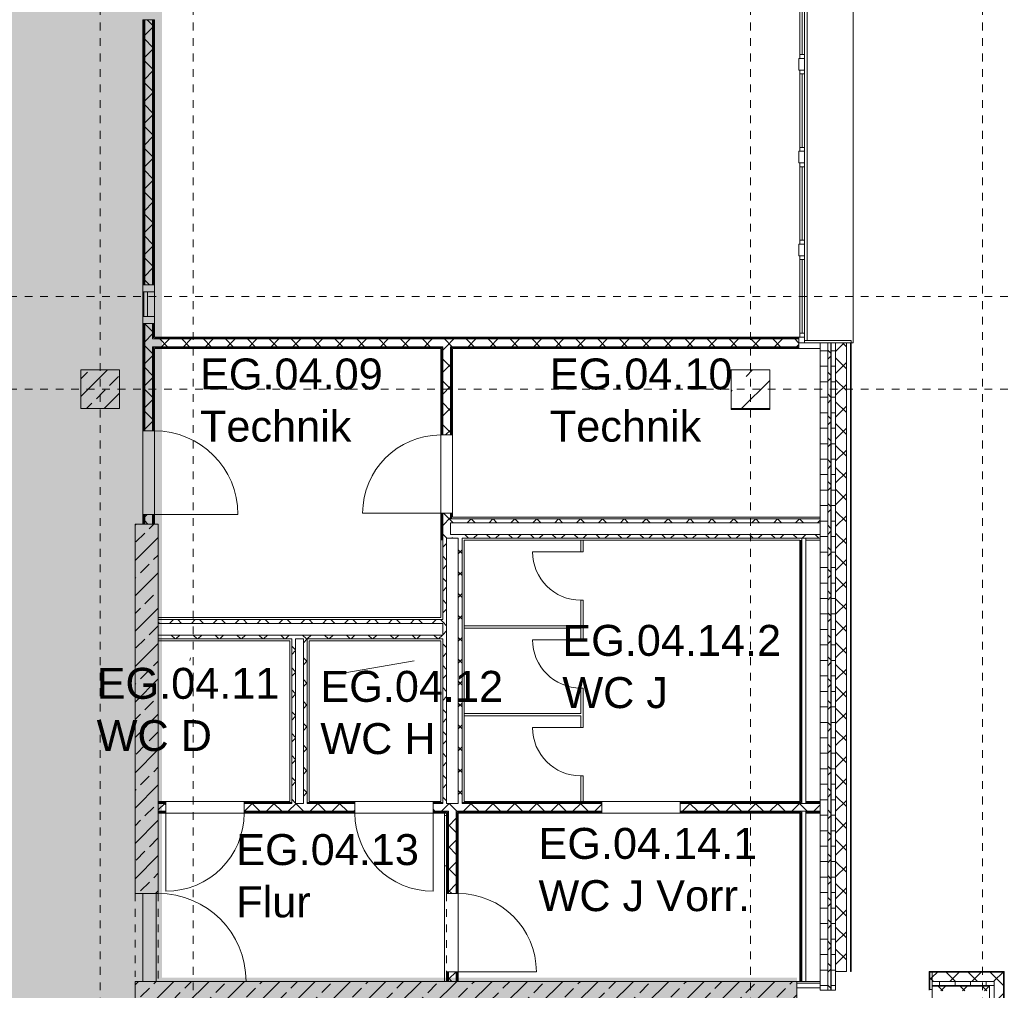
# Model space of a CAD drawing. Header units: metres. Extents: x -54 to 119, y -77 to 33.
# Tile 135 of 138: x 73 to 85, y -3 to 9. Entities that reach past the tile are written whole.
import ezdxf

# ---------------------------------------------------------------- set-up
doc = ezdxf.new("R2010")
doc.units = ezdxf.units.M
doc.linetypes.add('Rasterlinie', pattern=[0.019, 0.01, -0.003, 0.003, -0.003])
doc.linetypes.add('Über Schnittebene 1', pattern=[0.001, 0, -0.001])
for name, color, linetype, lineweight in [('A_Allgemeine Beschriftungen', 7, 'Continuous', 9), ('A_Detailelemente', 7, 'Continuous', 9), ('A_Fassadenelemente', 7, 'Continuous', 9), ('A_Fassadenpfosten', 7, 'Continuous', 9), ('A_Fenster', 7, 'Continuous', 9), ('A_Fenster_Glas', 7, 'Continuous', 9), ('A_Fenster_Rahmen', 7, 'Continuous', 9), ('A_Geschossdecken', 7, 'Continuous', 9), ('A_Raster', 7, 'Continuous', 9), ('A_Räume_Beschriftung', 7, 'Continuous', 9), ('A_Tragwerksstützen', 7, 'Continuous', 9), ('A_Tragwerksstützen_Stahlbeton', 7, 'Continuous', 18), ('A_Türen', 7, 'Continuous', 9), ('A_Wände', 7, 'Continuous', 9), ('A_Wände_Schraffur', 7, 'Continuous', 18), ('Allgemeines Modell', 7, 'Continuous', 9)]:
    doc.layers.add(name, color=color, linetype=linetype, lineweight=lineweight)
doc.styles.add('Arial_B', font='txt', dxfattribs={"height": 0.4})
pattern_1 = [(0, (0, 0), (0, 0.2), []), (90, (0, 0), (-0.2, 1e-17), [])]
pattern_2 = [(45, (0, 0), (-0.14142136, 0.14142136), []), (135, (0, 0), (-0.14142136, -0.14142136), [])]
pattern_3 = [(45, (0, 0), (-0.2283955, 0.2283955), []), (45, (0.228, 0), (-0.2283955, 0.2283955), [0.161, -0.081])]

# ---------------------------------------------------------------- blocks, each defined once
blk = doc.blocks.new('STB Stütze - rechteckig - STB 50 x 50-V11-BS_Übersicht_EG_BRANDSCHUTZ')
at = {"layer": 'A_Tragwerksstützen'}
h = blk.add_hatch(dxfattribs=at)
h.set_pattern_fill('FP_17', color=256, style=0, pattern_type=2)
h.set_pattern_definition([(45, (-73.556, -4.503), (-0.2283955, 0.2283955), []), (45, (-73.328, -4.503), (-0.2283955, 0.2283955), [0.161, -0.081])])
h.paths.add_polyline_path([(0.25, -0.25), (0.25, 0.25), (-0.25, 0.25), (-0.25, -0.25)], flags=0)
at = {"layer": 'A_Tragwerksstützen_Stahlbeton'}
for p, q in [((0.25, 0.25), (-0.25, 0.25)), ((-0.25, 0.25), (-0.25, -0.25)), ((0.25, -0.25), (0.25, 0.25)), ((-0.25, -0.25), (0.25, -0.25))]:
    blk.add_line(p, q, dxfattribs=at)
blk = doc.blocks.new('GSH_Fassade_Fenster_1flg - GSH_Fassade_Fenster_1flg-5999952-BS_Übersicht_EG_BRANDSCHUTZ')
at = {"layer": 'A_Fassadenelemente'}
for p, q in [((-0.475, 0.015), (-0.525, 0.015)), ((-0.525, 0.015), (-0.525, -0.045)), ((-0.475, -0.045), (-0.475, 0.015)), ((-0.475, 0.015), (0.475, 0.015)), ((0.525, 0.015), (0.475, 0.015)), ((0.475, 0.015), (0.475, -0.045)), ((0.525, -0.045), (0.525, 0.015)), ((-0.525, -0.045), (-0.475, -0.045)), ((0.475, -0.015), (-0.475, -0.015)), ((0.475, -0.045), (-0.475, -0.045)), ((0.475, -0.045), (0.525, -0.045))]:
    blk.add_line(p, q, dxfattribs=at)
blk = doc.blocks.new('Pfosten rechteckig - 150x75-1310572-BS_Übersicht_EG_BRANDSCHUTZ')
at = {"layer": 'A_Fassadenpfosten'}
for p, q in [((-0.075, 0.06), (0.075, 0.06)), ((-0.075, -0.015), (-0.075, 0.06)), ((0.075, 0.06), (0.075, -0.015)), ((0.075, -0.015), (-0.075, -0.015))]:
    blk.add_line(p, q, dxfattribs=at)
blk = doc.blocks.new('GSH_Tuer_I_1flg_SZ - 1010x2135_Voll-4211570-BS_Übersicht_EG_BRANDSCHUTZ')
at = {"layer": 'A_Türen', "linetype": 'Über Schnittebene 1'}
for p, q in [((-0.505, 0.061), (0.505, 0.061)), ((-0.505, -0.089), (0.505, -0.089))]:
    blk.add_line(p, q, dxfattribs=at)
at = {"layer": 'A_Türen'}
blk.add_line((0.505, -1.099), (0.505, -0.089), dxfattribs=at)
blk.add_arc((0.505, -0.089), 1.01, 180, 270, dxfattribs=at)
blk = doc.blocks.new('GSH_Tuer_I_1flg_SZ_OL - 1080x3200_2135_Voll-4240627-BS_Übersicht_EG_BRANDSCHUTZ')
at = {"layer": 'A_Türen'}
blk.add_line((0.54, 1.169), (0.54, 0.089), dxfattribs=at)
at = {"layer": 'A_Türen', "linetype": 'Über Schnittebene 1'}
for p, q in [((-0.54, 0.089), (0.54, 0.089)), ((-0.54, -0.061), (0.48, -0.061))]:
    blk.add_line(p, q, dxfattribs=at)
at = {"layer": 'A_Türen'}
blk.add_arc((0.54, 0.089), 1.08, 90, 180, dxfattribs=at)
blk = doc.blocks.new('GSH_Tuer_I_1flg_SZ - 1010x2135_Voll-4211571-BS_Übersicht_EG_BRANDSCHUTZ')
at = {"layer": 'A_Türen'}
blk.add_line((0.505, 1.099), (0.505, 0.089), dxfattribs=at)
at = {"layer": 'A_Türen', "linetype": 'Über Schnittebene 1'}
for p, q in [((-0.505, 0.089), (0.505, 0.089)), ((-0.505, -0.061), (0.505, -0.061))]:
    blk.add_line(p, q, dxfattribs=at)
at = {"layer": 'A_Türen'}
blk.add_arc((0.505, 0.089), 1.01, 90, 180, dxfattribs=at)
blk = doc.blocks.new('IPRO_Tueroeffnung - 1010x2135-2306600-BS_Übersicht_EG_BRANDSCHUTZ')
at = {"layer": 'A_Türen', "linetype": 'Über Schnittebene 1'}
for p, q in [((-0.505, 0.089), (0.505, 0.089)), ((0.505, -0.061), (-0.505, -0.061))]:
    blk.add_line(p, q, dxfattribs=at)
blk = doc.blocks.new('GSH_Tuer_I_1flg_SZ - 1010x2135_Voll-4209508-BS_Übersicht_EG_BRANDSCHUTZ')
at = {"layer": 'A_Türen'}
blk.add_line((0.505, 1.099), (0.505, 0.089), dxfattribs=at)
at = {"layer": 'A_Türen', "linetype": 'Über Schnittebene 1'}
for p, q in [((-0.505, 0.089), (0.505, 0.089)), ((-0.505, -0.061), (0.505, -0.061))]:
    blk.add_line(p, q, dxfattribs=at)
at = {"layer": 'A_Türen'}
blk.add_arc((0.505, 0.089), 1.01, 90, 180, dxfattribs=at)
blk = doc.blocks.new('GSH_Tuer_I_1flg_SZ - 1010x2135_Voll-4209511-BS_Übersicht_EG_BRANDSCHUTZ')
at = {"layer": 'A_Türen', "linetype": 'Über Schnittebene 1'}
for p, q in [((-0.505, 0.061), (0.505, 0.061)), ((-0.505, -0.089), (0.505, -0.089))]:
    blk.add_line(p, q, dxfattribs=at)
at = {"layer": 'A_Türen'}
blk.add_line((0.505, -1.099), (0.505, -0.089), dxfattribs=at)
blk.add_arc((0.505, -0.089), 1.01, 180, 270, dxfattribs=at)
blk = doc.blocks.new('IPRO_Tuer_I_WC - 625x2000-3642981-BS_Übersicht_EG_BRANDSCHUTZ')
at = {"layer": 'A_Türen'}
blk.add_line((0.312, 0.029), (0.312, 0.654), dxfattribs=at)
blk.add_arc((0.312, 0.029), 0.625, 90, 180, dxfattribs=at)
blk = doc.blocks.new('GSH_Tuer_I_1flg_SZ_OL - 1135x3200_2135_Glas-4237261-BS_Übersicht_EG_BRANDSCHUTZ')
at = {"layer": 'A_Türen'}
blk.add_line((0.567, 1.299), (0.567, 0.164), dxfattribs=at)
at = {"layer": 'A_Türen', "linetype": 'Über Schnittebene 1'}
for p, q in [((-0.568, 0.164), (0.567, 0.164)), ((-0.568, -0.136), (0.507, -0.136))]:
    blk.add_line(p, q, dxfattribs=at)
at = {"layer": 'A_Türen'}
blk.add_arc((0.567, 0.164), 1.135, 90, 180, dxfattribs=at)
blk = doc.blocks.new('Systemelement - GSH_Fassadenelement_132-132-132-6793729-BS_Übersicht_EG_BRANDSCHUTZ')
at = {"layer": 'A_Fassadenelemente'}
for p, q in [((0.46, -0.052), (-0.46, -0.052)), ((-0.46, -0.052), (-0.46, -0.06)), ((-0.46, -0.06), (0.46, -0.06)), ((0.46, -0.06), (0.46, -0.052))]:
    blk.add_line(p, q, dxfattribs=at)
blk = doc.blocks.new('Systemelement - GSH_Fassadenelement_132-132-132-5367653-BS_Übersicht_EG_BRANDSCHUTZ')
at = {"layer": 'A_Fassadenelemente'}
for p, q in [((0.6, -0.052), (-0.6, -0.052)), ((-0.6, -0.052), (-0.6, -0.06)), ((-0.6, -0.06), (0.6, -0.06)), ((0.6, -0.06), (0.6, -0.052))]:
    blk.add_line(p, q, dxfattribs=at)
blk = doc.blocks.new('Pfosten rechteckig - 75x75_Recht-1433897-BS_Übersicht_EG_BRANDSCHUTZ')
at = {"layer": 'A_Fassadenpfosten'}
for p, q in [((-0.075, 0.06), (0, 0.06)), ((-0.075, -0.015), (-0.075, 0.06)), ((0, 0.06), (0, -0.015)), ((0, -0.015), (-0.075, -0.015))]:
    blk.add_line(p, q, dxfattribs=at)
blk = doc.blocks.new('Fensterbank1 - Fensterbank-6073046-BS_Übersicht_EG_BRANDSCHUTZ')
at = {"layer": 'A_Fenster'}
for p, q in [((82.691, 20.673), (82.691, 5.133)), ((83.284, 5.103), (83.284, 20.703)), ((83.28, 5.103), (83.256, 5.103)), ((83.284, 5.103), (83.28, 5.103))]:
    blk.add_line(p, q, dxfattribs=at)
blk = doc.blocks.new('Metal_Verkleidung - Metal_Verkleidung-6154593-BS_Übersicht_EG_BRANDSCHUTZ')
at = {"layer": 'A_Wände', "lineweight": 18}
for p, q in [((83.256, 5.133), (82.656, 5.133)), ((82.656, 5.133), (82.656, 5.103)), ((82.656, 5.103), (83.256, 5.103)), ((83.256, 5.103), (83.256, 5.133))]:
    blk.add_line(p, q, dxfattribs=at)
blk = doc.blocks.new('FE 1 tlg - Fix - 500 x 1435-6635428-BS_Übersicht_EG_BRANDSCHUTZ')
at = {"layer": 'A_Fenster_Glas'}
for p, q in [((0.16, 0.06), (-0.16, 0.06)), ((-0.16, 0.06), (-0.16, 0.016)), ((-0.16, 0.016), (0.16, 0.016)), ((0.16, 0.016), (0.16, 0.06))]:
    blk.add_line(p, q, dxfattribs=at)
at = {"layer": 'A_Fenster_Rahmen'}
for p, q in [((-0.25, 0.075), (-0.25, -0.075)), ((-0.16, 0.075), (-0.25, 0.075)), ((-0.16, 0.06), (-0.16, 0.075)), ((-0.16, 0.075), (0.16, 0.075)), ((-0.16, -0.075), (-0.16, 0.016)), ((0.25, 0.075), (0.16, 0.075)), ((0.16, 0.075), (0.16, 0.06)), ((0.16, 0.016), (0.16, -0.075)), ((0.25, -0.075), (0.25, 0.075)), ((-0.25, -0.075), (-0.16, -0.075)), ((0.16, -0.075), (-0.16, -0.075)), ((0.16, -0.075), (0.25, -0.075))]:
    blk.add_line(p, q, dxfattribs=at)
blk = doc.blocks.new('Fluchtweg - Pfeil 1 - Pfeil  1_RW-4646429-BS_Übersicht_EG_BRANDSCHUTZ')
at = {"layer": 'A_Allgemeine Beschriftungen'}
for points in [[(-0.004069, 0), (-0.001406, 0.002662), (-0.001406, -0.002662)], [(0.005931, 0.0012), (0.005931, -0.0012), (-0.001406, -0.0012), (-0.001406, 0.0012)]]:
    blk.add_hatch(color=256, dxfattribs=at).paths.add_polyline_path(points, flags=0)

msp = doc.modelspace()

# ---------------------------------------------------------------- hatches: boundary and pattern name
at = {"layer": 'A_Detailelemente', "true_color": 0xc2e2c4}
msp.add_hatch(color=254, dxfattribs=at).paths.add_polyline_path([(72.856, -3.293), (74.106, -3.293), (74.105, 21.898), (69.432, 21.896), (69.432, -3.293), (72.831, -3.293)], flags=0)
at = {"layer": 'A_Detailelemente', "true_color": 0xebdb14}
msp.add_hatch(color=40, dxfattribs=at).paths.add_polyline_path([(74.281, -3.147), (74.356, -3.147), (74.356, 21.913), (73.956, 21.913), (73.956, 21.898), (74.106, 21.898), (74.106, -3.147)], flags=0)
at = {"layer": 'A_Detailelemente', "true_color": 0xff5959}
msp.add_hatch(color=11, dxfattribs=at).paths.add_polyline_path([(74.031, -3.497), (74.086, -3.497), (74.086, -3.447), (82.556, -3.447), (82.556, -3.097), (74.356, -3.097), (74.356, -3.147), (74.106, -3.147), (74.105, -3.293), (69.432, -3.291), (69.431, 5.078), (69.131, 5.078), (69.131, -3.373), (73.966, -3.373), (73.966, -3.497), (74.006, -3.497)], flags=0)
at = {"layer": 'A_Tragwerksstützen'}
h = msp.add_hatch(dxfattribs=at)
h.set_pattern_fill('FP_4', color=256, style=0, pattern_type=2)
h.set_pattern_definition([(45, (0, 0), (-0.3592102, 0.3592102), []), (45, (0.359, 0), (-0.3592102, 0.3592102), [0.254, -0.254])])
h.paths.add_polyline_path([(81.706, 4.253), (82.206, 4.253), (82.206, 4.753), (81.706, 4.753), (81.706, 4.541)], flags=0)
at = {"layer": 'A_Wände_Schraffur', "lineweight": 9}
h = msp.add_hatch(dxfattribs=at)
h.set_pattern_fill('FP_2', color=256, style=0, pattern_type=2)
h.set_pattern_definition(pattern_2)
h.paths.add_polyline_path([(83.056, -3.017), (83.196, -3.017), (83.196, 5.104), (83.056, 5.103), (83.056, -1.654)], flags=0)
h.paths.add_polyline_path([(83.196, 20.704), (83.196, 22.543), (83.056, 22.543), (83.056, 20.704), (83.123, 20.704)], flags=0)
h = msp.add_hatch(dxfattribs=at)
h.set_pattern_fill('FP_2', color=256, style=0, pattern_type=2)
h.set_pattern_definition(pattern_2)
h.paths.add_polyline_path([(82.996, -3.262), (82.996, 5.104), (82.956, 5.103), (82.956, -3.262)], flags=0)
h.paths.add_polyline_path([(82.996, 20.704), (82.996, 22.303), (82.956, 22.303), (82.956, 20.704), (82.975, 20.704)], flags=0)
h = msp.add_hatch(dxfattribs=at)
h.set_pattern_fill('FP_1', color=256, style=0, pattern_type=2)
h.set_pattern_definition(pattern_1)
h.paths.add_polyline_path([(83.056, -3.262), (83.056, 5.104), (82.996, 5.103), (82.996, -3.262)], flags=0)
h.paths.add_polyline_path([(83.035, 20.704), (83.056, 20.704), (83.056, 22.343), (82.996, 22.343), (82.996, 20.704), (83.028, 20.704)], flags=0)
h = msp.add_hatch(dxfattribs=at)
h.set_pattern_fill('FP_1', color=256, style=0, pattern_type=2)
h.set_pattern_definition(pattern_1)
h.paths.add_polyline_path([(82.956, -3.262), (82.956, 5.104), (82.856, 5.103), (82.856, -3.262)], flags=0)
h.paths.add_polyline_path([(82.956, 20.704), (82.956, 22.203), (82.856, 22.203), (82.856, 20.704)], flags=0)
h = msp.add_hatch(dxfattribs=at)
h.set_pattern_fill('FP_2', color=256, style=0, pattern_type=2)
h.set_pattern_definition(pattern_2)
h.paths.add_polyline_path([(74.131, 2.761), (74.231, 2.761), (74.231, 2.886), (74.131, 2.886)], flags=0)
h.paths.add_polyline_path([(74.131, 3.966), (74.231, 3.966), (74.231, 5.353), (74.131, 5.353), (74.131, 5.053)], flags=0)
h.paths.add_polyline_path([(74.131, 5.853), (74.231, 5.853), (74.231, 9.278), (74.131, 9.278), (74.131, 5.903)], flags=0)
h.paths.add_polyline_path([(74.231, 9.778), (74.231, 10.378), (74.131, 10.378), (74.131, 9.778)], flags=0)
h.paths.add_polyline_path([(74.131, 12.178), (74.231, 12.178), (74.231, 14.828), (74.131, 14.828), (74.131, 13.307)], flags=0)
h.paths.add_polyline_path([(74.231, 16.628), (74.231, 22.003), (74.131, 22.003), (74.131, 16.628)], flags=0)
h = msp.add_hatch(dxfattribs=at)
h.set_pattern_fill('FP_2', color=256, style=0, pattern_type=2)
h.set_pattern_definition(pattern_2)
h.paths.add_polyline_path([(77.956, 5.053), (82.581, 5.053), (82.581, 5.153), (74.231, 5.153), (74.231, 5.053), (76.36, 5.053)], flags=0)
h = msp.add_hatch(dxfattribs=at)
h.set_pattern_fill('FP_2', color=256, style=0, pattern_type=2)
h.set_pattern_definition(pattern_2)
h.paths.add_polyline_path([(78.031, 2.578), (78.081, 2.578), (78.081, 2.903), (77.981, 2.903), (77.981, 2.578)], flags=0)
h.paths.add_polyline_path([(78.081, 3.913), (78.081, 5.053), (77.981, 5.053), (77.981, 3.913)], flags=0)
h = msp.add_hatch(dxfattribs=at)
h.set_pattern_fill('FP_2', color=256, style=0, pattern_type=2)
h.set_pattern_definition(pattern_2)
h.paths.add_polyline_path([(82.856, 2.778), (82.856, 2.828), (78.081, 2.828), (78.081, 2.778), (82.823, 2.778)], flags=0)
h = msp.add_hatch(dxfattribs=at)
h.set_pattern_fill('FP_9', color=256, style=0, pattern_type=2)
h.set_pattern_definition(pattern_3)
h.paths.add_polyline_path([(74.112, -3.447), (74.306, -3.447), (74.306, -3.147), (74.006, -3.147), (74.006, -3.447), (74.112, -3.447)], flags=0)
h.paths.add_polyline_path([(74.306, -2.012), (74.306, 2.761), (74.006, 2.761), (74.006, -2.012), (74.281, -2.012)], flags=0)
h = msp.add_hatch(dxfattribs=at)
h.set_pattern_fill('FP_2', color=256, style=0, pattern_type=2)
h.set_pattern_definition(pattern_2)
h.paths.add_polyline_path([(77.981, -0.847), (78.031, -0.847), (78.031, 2.578), (77.981, 2.578), (77.981, -0.834)], flags=0)
h = msp.add_hatch(dxfattribs=at)
h.set_pattern_fill('FP_2', color=256, style=0, pattern_type=2)
h.set_pattern_definition(pattern_2)
h.paths.add_polyline_path([(82.856, 2.578), (82.856, 2.628), (78.181, 2.628), (78.182, 2.578), (82.671, 2.578)], flags=0)
h.paths.add_polyline_path([(78.081, 2.578), (78.106, 2.578), (78.106, 2.628), (78.081, 2.628), (78.081, 2.586)], flags=0)
h = msp.add_hatch(dxfattribs=at)
h.set_pattern_fill('FP_2', color=256, style=0, pattern_type=2)
h.set_pattern_definition(pattern_2)
h.paths.add_polyline_path([(78.181, -0.847), (78.231, -0.847), (78.231, 2.578), (78.181, 2.578), (78.181, -0.834)], flags=0)
h = msp.add_hatch(dxfattribs=at)
h.set_pattern_fill('FP_2', color=256, style=0, pattern_type=2)
h.set_pattern_definition(pattern_2)
h.paths.add_polyline_path([(77.956, 1.478), (77.981, 1.479), (77.981, 1.528), (74.306, 1.528), (74.306, 1.478), (76.36, 1.478)], flags=0)
h = msp.add_hatch(dxfattribs=at)
h.set_pattern_fill('FP_2', color=256, style=0, pattern_type=2)
h.set_pattern_definition(pattern_2)
h.paths.add_polyline_path([(74.356, 1.278), (77.981, 1.278), (77.98, 1.328), (74.306, 1.328), (74.308, 1.278)], flags=0)
h = msp.add_hatch(dxfattribs=at)
h.set_pattern_fill('FP_2', color=256, style=0, pattern_type=2)
h.set_pattern_definition(pattern_2)
h.paths.add_polyline_path([(76.081, -0.847), (76.081, 1.278), (76.031, 1.278), (76.031, -0.847)], flags=0)
h = msp.add_hatch(dxfattribs=at)
h.set_pattern_fill('FP_2', color=256, style=0, pattern_type=2)
h.set_pattern_definition(pattern_2)
h.paths.add_polyline_path([(76.231, -0.847), (76.231, 1.278), (76.181, 1.277), (76.181, -0.847)], flags=0)
h = msp.add_hatch(dxfattribs=at)
h.set_pattern_fill('FP_2', color=256, style=0, pattern_type=2)
h.set_pattern_definition(pattern_2)
h.paths.add_polyline_path([(76.256, -0.947), (76.846, -0.947), (76.846, -0.847), (75.416, -0.847), (75.416, -0.947), (76.181, -0.947)], flags=0)
h.paths.add_polyline_path([(82.671, -0.947), (82.856, -0.947), (82.856, -0.847), (81.048, -0.847), (81.048, -0.947), (82.621, -0.947)], flags=0)
h.paths.add_polyline_path([(78.05, -0.947), (80.038, -0.947), (80.038, -0.847), (77.856, -0.847), (77.856, -0.947), (78.034, -0.947)], flags=0)
h.paths.add_polyline_path([(74.406, -0.947), (74.406, -0.847), (74.306, -0.847), (74.306, -0.947), (74.356, -0.947)], flags=0)
h = msp.add_hatch(dxfattribs=at)
h.set_pattern_fill('FP_2', color=256, style=0, pattern_type=2)
h.set_pattern_definition(pattern_2)
h.paths.add_polyline_path([(78.056, -3.147), (78.156, -3.147), (78.156, -3.022), (78.056, -3.022), (78.056, -3.145)], flags=0)
h.paths.add_polyline_path([(78.156, -2.012), (78.156, -0.947), (78.056, -0.947), (78.056, -2.012)], flags=0)
h = msp.add_hatch(dxfattribs=at)
h.set_pattern_fill('FP_2', color=256, style=0, pattern_type=2)
h.set_pattern_definition(pattern_2)
h.paths.add_polyline_path([(84.306, -3.252), (84.306, -3.027), (84.276, -3.027), (84.276, -3.252)], flags=0)
h = msp.add_hatch(dxfattribs=at)
h.set_pattern_fill('FP_2', color=256, style=0, pattern_type=2)
h.set_pattern_definition(pattern_2)
h.paths.add_polyline_path([(84.986, -3.147), (85.106, -3.147), (85.106, -3.027), (84.306, -3.027), (84.306, -3.147), (84.813, -3.147)], flags=0)
h = msp.add_hatch(dxfattribs=at)
h.set_pattern_fill('FP_2', color=256, style=0, pattern_type=2)
h.set_pattern_definition(pattern_2)
h.paths.add_polyline_path([(85.226, -8.247), (85.226, -3.027), (85.106, -3.027), (85.106, -8.247)], flags=0)
h = msp.add_hatch(dxfattribs=at)
h.set_pattern_fill('FP_9', color=256, style=0, pattern_type=2)
h.set_pattern_definition(pattern_3)
h.paths.add_polyline_path([(76.756, -3.447), (82.556, -3.447), (82.556, -3.147), (74.306, -3.147), (74.306, -3.447), (76.36, -3.447)], flags=0)
h = msp.add_hatch(dxfattribs=at)
h.set_pattern_fill('FP_1', color=256, style=0, pattern_type=2)
h.set_pattern_definition(pattern_1)
h.paths.add_polyline_path([(84.806, -3.207), (85.106, -3.207), (85.106, -3.147), (84.306, -3.147), (84.306, -3.207), (84.726, -3.207)], flags=0)
h = msp.add_hatch(dxfattribs=at)
h.set_pattern_fill('FP_2', color=256, style=0, pattern_type=2)
h.set_pattern_definition(pattern_2)
h.paths.add_polyline_path([(84.806, -3.267), (85.046, -3.267), (85.046, -3.207), (84.306, -3.207), (84.306, -3.267), (84.726, -3.267)], flags=0)
h = msp.add_hatch(dxfattribs=at)
h.set_pattern_fill('FP_1', color=256, style=0, pattern_type=2)
h.set_pattern_definition(pattern_1)
h.paths.add_polyline_path([(85.106, -8.247), (85.106, -3.207), (85.046, -3.207), (85.046, -8.247)], flags=0)

# ---------------------------------------------------------------- linework, layer by layer
at = {"layer": 'A_Geschossdecken'}
for p, q in [((81.706, 4.244), (81.706, 4.253)), ((82.206, 4.244), (81.706, 4.244)), ((82.206, 4.253), (82.206, 4.244)), ((74.106, 2.886), (74.106, 3.966)), ((74.256, 3.966), (74.256, 2.886)), ((77.956, 2.903), (77.956, 3.913)), ((78.106, 3.913), (78.106, 2.903)), ((74.406, -0.822), (75.416, -0.822)), ((76.846, -0.822), (77.856, -0.822)), ((80.038, -0.822), (81.048, -0.822)), ((75.416, -0.972), (74.406, -0.972)), ((77.856, -0.972), (76.846, -0.972)), ((78.006, -3.147), (78.006, -0.972)), ((78.031, -1.004), (78.006, -1.004)), ((81.048, -0.972), (80.038, -0.972)), ((78.006, -1.654), (78.031, -1.654)), ((74.106, -3.147), (74.106, -2.012)), ((74.281, -2.012), (74.281, -3.147)), ((78.181, -2.012), (78.181, -3.022)), ((82.556, -3.147), (82.596, -3.147)), ((82.671, -3.147), (82.856, -3.147))]:
    msp.add_line(p, q, dxfattribs=at)
at = {"layer": 'A_Raster', "linetype": 'Rasterlinie'}
for p, q in [((73.556, -66.66), (73.556, 31.784)), ((74.756, -66.66), (74.756, 31.784)), ((81.956, -66.66), (81.956, 31.784)), ((84.956, -66.66), (84.956, 31.784)), ((6.581, 5.703), (94.587, 5.703)), ((6.581, 4.503), (94.587, 4.503))]:
    msp.add_line(p, q, dxfattribs=at)
at = {"layer": 'A_Räume_Beschriftung'}
for p, q in [((74.713, 1), (74.721, 1.033)), ((76.716, 0.84), (77.611, 0.994))]:
    msp.add_line(p, q, dxfattribs=at)
at = {"layer": 'A_Tragwerksstützen', "lineweight": 18}
for p, q in [((82.206, 4.753), (81.706, 4.753)), ((81.706, 4.753), (81.706, 4.253)), ((82.206, 4.253), (82.206, 4.753)), ((81.706, 4.253), (82.206, 4.253))]:
    msp.add_line(p, q, dxfattribs=at)
at = {"layer": 'A_Wände', "lineweight": 18}
for p, q in [((74.256, 9.278), (74.106, 9.278)), ((74.106, 9.278), (74.106, 5.853)), ((74.256, 5.853), (74.256, 9.278)), ((74.106, 5.853), (74.256, 5.853)), ((74.256, 5.353), (74.106, 5.353)), ((74.106, 5.353), (74.106, 3.966)), ((74.256, 5.178), (74.256, 5.353)), ((82.581, 5.178), (74.256, 5.178)), ((82.581, 5.028), (82.581, 5.178)), ((82.856, 5.104), (82.856, 2.853)), ((83.196, 5.104), (82.856, 5.104)), ((83.056, 5.104), (83.056, -3.262)), ((83.196, -3.017), (83.196, 5.104)), ((74.256, 3.966), (74.256, 5.028)), ((74.256, 5.028), (77.956, 5.028)), ((77.956, 5.028), (77.956, 3.913)), ((78.106, 5.028), (82.581, 5.028)), ((78.106, 3.913), (78.106, 5.028)), ((74.106, 3.966), (74.256, 3.966)), ((77.956, 3.913), (78.106, 3.913)), ((74.256, 2.886), (74.106, 2.886)), ((74.106, 2.886), (74.106, 2.761)), ((74.256, 2.761), (74.256, 2.886)), ((78.106, 2.903), (77.956, 2.903)), ((77.956, 2.903), (77.956, 1.553)), ((78.106, 2.853), (78.106, 2.903)), ((82.856, 2.853), (78.106, 2.853)), ((74.006, 2.761), (74.006, -2.012)), ((74.306, 2.761), (74.006, 2.761)), ((74.306, 1.553), (74.306, 2.761)), ((78.256, -0.822), (78.256, 2.553)), ((78.256, 2.553), (82.596, 2.553)), ((79.766, 2.553), (79.766, 2.403)), ((79.796, 2.403), (79.796, 2.553)), ((82.596, 2.553), (82.596, -0.822)), ((82.671, 2.553), (82.856, 2.553)), ((82.671, -0.822), (82.671, 2.553)), ((82.856, 2.553), (82.856, -0.822)), ((79.766, 2.403), (79.796, 2.403)), ((79.796, 1.778), (79.766, 1.778)), ((79.766, 1.778), (79.766, 1.448)), ((79.796, 1.268), (79.796, 1.778)), ((77.956, 1.553), (74.306, 1.553)), ((79.766, 1.448), (78.256, 1.448)), ((78.256, 1.418), (79.766, 1.418)), ((79.766, 1.418), (79.766, 1.268)), ((74.306, -0.822), (74.306, 1.253)), ((74.306, 1.253), (76.006, 1.253)), ((76.006, 1.253), (76.006, -0.822)), ((76.256, 1.253), (77.956, 1.253)), ((76.256, -0.822), (76.256, 1.253)), ((77.956, 1.253), (77.956, -0.822)), ((79.766, 1.268), (79.796, 1.268)), ((79.796, 0.643), (79.766, 0.643)), ((79.766, 0.643), (79.766, 0.313)), ((79.796, 0.133), (79.796, 0.643)), ((79.766, 0.313), (78.256, 0.313)), ((78.256, 0.283), (79.766, 0.283)), ((79.766, 0.283), (79.766, 0.133)), ((79.766, 0.133), (79.796, 0.133)), ((79.796, -0.492), (79.766, -0.492)), ((79.766, -0.492), (79.766, -0.822)), ((79.796, -0.822), (79.796, -0.492)), ((74.406, -0.822), (74.306, -0.822)), ((74.406, -0.972), (74.406, -0.822)), ((76.006, -0.822), (75.416, -0.822)), ((75.416, -0.822), (75.416, -0.972)), ((76.846, -0.822), (76.256, -0.822)), ((76.846, -0.972), (76.846, -0.822)), ((77.956, -0.822), (77.856, -0.822)), ((77.856, -0.822), (77.856, -0.972)), ((80.038, -0.822), (78.256, -0.822)), ((80.038, -0.972), (80.038, -0.822)), ((82.596, -0.822), (81.048, -0.822)), ((81.048, -0.822), (81.048, -0.972)), ((82.856, -0.822), (82.671, -0.822)), ((74.306, -2.012), (74.306, -0.972)), ((74.306, -0.972), (74.406, -0.972)), ((75.416, -0.972), (76.846, -0.972)), ((77.856, -0.972), (78.031, -0.972)), ((78.031, -0.972), (78.031, -2.012)), ((78.181, -0.972), (80.038, -0.972)), ((78.181, -2.012), (78.181, -0.972)), ((81.048, -0.972), (82.596, -0.972)), ((82.596, -0.972), (82.596, -3.147)), ((82.671, -0.972), (82.856, -0.972)), ((82.671, -3.147), (82.671, -0.972)), ((82.856, -0.972), (82.856, -3.262)), ((74.006, -2.012), (74.306, -2.012)), ((78.031, -2.012), (78.181, -2.012)), ((78.031, -3.022), (78.031, -3.147)), ((78.181, -3.022), (78.031, -3.022)), ((78.181, -3.147), (78.181, -3.022)), ((83.056, -3.017), (83.196, -3.017)), ((85.236, -3.017), (84.266, -3.017)), ((84.266, -3.017), (84.266, -3.262)), ((84.306, -3.447), (84.306, -3.017)), ((85.236, -8.377), (85.236, -3.017)), ((74.006, -3.147), (74.006, -3.447)), ((78.031, -3.147), (74.006, -3.147)), ((82.556, -3.147), (78.181, -3.147)), ((82.556, -3.447), (82.556, -3.147)), ((82.596, -3.147), (82.671, -3.147)), ((85.106, -3.147), (84.306, -3.147)), ((85.106, -8.247), (85.106, -3.147)), ((82.856, -3.262), (83.056, -3.262))]:
    msp.add_line(p, q, dxfattribs=at)
at = {"layer": 'A_Wände'}
for p, q in [((74.119, 9.278), (74.119, 5.853)), ((74.131, 9.278), (74.131, 5.853)), ((74.231, 9.278), (74.231, 5.853)), ((74.244, 9.278), (74.244, 5.853)), ((74.119, 5.353), (74.119, 3.966)), ((74.131, 5.353), (74.131, 3.966)), ((74.231, 5.353), (74.231, 5.153)), ((74.244, 5.353), (74.244, 5.166)), ((82.581, 5.153), (74.231, 5.153)), ((82.581, 5.166), (74.256, 5.166)), ((82.956, -3.262), (82.956, 5.104)), ((82.996, -3.262), (82.996, 5.104)), ((74.231, 5.053), (74.231, 3.966)), ((74.231, 5.053), (77.981, 5.053)), ((74.244, 5.041), (74.244, 3.966)), ((77.969, 5.041), (74.256, 5.041)), ((77.969, 5.041), (77.969, 3.913)), ((77.981, 5.053), (77.981, 3.913)), ((82.581, 5.053), (78.081, 5.053)), ((78.081, 5.053), (78.081, 3.913)), ((82.581, 5.041), (78.094, 5.041)), ((78.094, 5.041), (78.094, 3.913)), ((82.856, 5.028), (82.581, 5.028)), ((74.119, 2.886), (74.119, 2.761)), ((74.131, 2.886), (74.131, 2.761)), ((74.231, 2.886), (74.231, 2.761)), ((74.244, 2.886), (74.244, 2.761)), ((77.969, 2.903), (77.969, 2.553)), ((77.981, 2.903), (77.981, 1.528)), ((78.081, 2.903), (78.081, 2.828)), ((82.856, 2.828), (78.081, 2.828)), ((78.094, 2.903), (78.094, 2.828)), ((82.856, 2.553), (82.856, 2.853)), ((78.081, 2.778), (78.081, 2.628)), ((82.856, 2.778), (78.081, 2.778)), ((78.181, 2.578), (78.031, 2.578)), ((78.031, 2.578), (78.031, -0.847)), ((82.856, 2.628), (78.081, 2.628)), ((78.181, 2.578), (78.181, -0.847)), ((78.231, -0.847), (78.231, 2.578)), ((82.856, 2.578), (78.231, 2.578)), ((82.609, -0.834), (82.609, 2.553)), ((82.621, -0.847), (82.621, 2.578)), ((82.671, 2.578), (82.671, 2.553)), ((74.306, 1.553), (74.306, 1.253)), ((77.981, 1.528), (74.306, 1.528)), ((77.981, 1.478), (74.306, 1.478)), ((77.981, 1.478), (77.981, 1.328)), ((77.981, 1.328), (74.306, 1.328)), ((76.031, 1.278), (74.306, 1.278)), ((76.031, 1.278), (76.031, -0.847)), ((76.181, 1.278), (76.081, 1.278)), ((76.081, 1.278), (76.081, -0.847)), ((76.181, 1.278), (76.181, -0.847)), ((77.981, 1.278), (76.231, 1.278)), ((76.231, 1.278), (76.231, -0.847)), ((77.981, 1.278), (77.981, -0.847)), ((74.306, -0.822), (74.306, -0.972)), ((74.406, -0.834), (74.306, -0.834)), ((74.406, -0.847), (74.306, -0.847)), ((76.031, -0.834), (75.416, -0.834)), ((76.031, -0.847), (75.416, -0.847)), ((76.181, -0.847), (76.081, -0.847)), ((76.846, -0.834), (76.231, -0.834)), ((76.846, -0.847), (76.231, -0.847)), ((77.981, -0.834), (77.856, -0.834)), ((77.981, -0.847), (77.856, -0.847)), ((78.181, -0.847), (78.031, -0.847)), ((80.038, -0.834), (78.231, -0.834)), ((80.038, -0.847), (78.231, -0.847)), ((82.609, -0.834), (81.048, -0.834)), ((82.856, -0.847), (81.048, -0.847)), ((82.671, -0.822), (82.671, -0.847)), ((82.856, -0.834), (82.671, -0.834)), ((82.856, -0.972), (82.856, -0.822)), ((74.406, -0.947), (74.306, -0.947)), ((74.406, -0.959), (74.306, -0.959)), ((76.846, -0.947), (75.416, -0.947)), ((76.846, -0.959), (75.416, -0.959)), ((78.056, -0.947), (77.856, -0.947)), ((78.044, -0.959), (77.856, -0.959)), ((78.044, -2.012), (78.044, -0.959)), ((78.056, -2.012), (78.056, -0.947)), ((80.038, -0.947), (78.156, -0.947)), ((78.156, -2.012), (78.156, -0.947)), ((80.038, -0.959), (78.169, -0.959)), ((78.169, -2.012), (78.169, -0.959)), ((82.856, -0.947), (81.048, -0.947)), ((82.609, -0.959), (81.048, -0.959)), ((82.609, -3.147), (82.609, -0.959)), ((82.621, -3.147), (82.621, -0.947)), ((82.671, -0.947), (82.671, -0.972)), ((82.856, -0.959), (82.671, -0.959)), ((78.044, -3.147), (78.044, -3.022)), ((78.056, -3.147), (78.056, -3.022)), ((78.156, -3.147), (78.156, -3.022)), ((78.169, -3.147), (78.169, -3.022)), ((85.226, -3.027), (84.276, -3.027)), ((84.276, -3.027), (84.276, -3.252)), ((85.226, -8.367), (85.226, -3.027)), ((78.031, -3.147), (78.181, -3.147)), ((84.276, -3.252), (84.306, -3.252)), ((85.046, -3.207), (84.306, -3.207)), ((85.046, -8.187), (85.046, -3.207))]:
    msp.add_line(p, q, dxfattribs=at)
at = {"layer": 'Allgemeines Modell'}
for p, q in [((82.556, -3.168), (82.856, -3.168)), ((82.856, -3.228), (82.556, -3.228))]:
    msp.add_line(p, q, dxfattribs=at)

# ---------------------------------------------------------------- block references
at = {"layer": 'A_Allgemeine Beschriftungen', "xscale": 200, "yscale": 200, "zscale": 200, "rotation": 89.9999999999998}
msp.add_blockref('Fluchtweg - Pfeil 1 - Pfeil  1_RW-4646429-BS_Übersicht_EG_BRANDSCHUTZ', (72.383, -2.041), dxfattribs=at)
at = {"layer": 'A_Fassadenelemente'}
for name, p, rotation in [('GSH_Fassade_Fenster_1flg - GSH_Fassade_Fenster_1flg-5999952-BS_Übersicht_EG_BRANDSCHUTZ', (82.641, 9.303), 270), ('GSH_Fassade_Fenster_1flg - GSH_Fassade_Fenster_1flg-5999952-BS_Übersicht_EG_BRANDSCHUTZ', (82.641, 8.103), 270), ('GSH_Fassade_Fenster_1flg - GSH_Fassade_Fenster_1flg-5999952-BS_Übersicht_EG_BRANDSCHUTZ', (82.641, 6.903), 270), ('GSH_Fassade_Fenster_1flg - GSH_Fassade_Fenster_1flg-5999952-BS_Übersicht_EG_BRANDSCHUTZ', (82.641, 5.703), 270), ('Systemelement - GSH_Fassadenelement_132-132-132-5367653-BS_Übersicht_EG_BRANDSCHUTZ', (83.196, 4.503), 90), ('Systemelement - GSH_Fassadenelement_132-132-132-5367653-BS_Übersicht_EG_BRANDSCHUTZ', (83.196, 3.303), 90), ('Systemelement - GSH_Fassadenelement_132-132-132-5367653-BS_Übersicht_EG_BRANDSCHUTZ', (83.196, 2.103), 90), ('Systemelement - GSH_Fassadenelement_132-132-132-5367653-BS_Übersicht_EG_BRANDSCHUTZ', (83.196, 0.903), 90), ('Systemelement - GSH_Fassadenelement_132-132-132-5367653-BS_Übersicht_EG_BRANDSCHUTZ', (83.196, -0.297), 90), ('Systemelement - GSH_Fassadenelement_132-132-132-5367653-BS_Übersicht_EG_BRANDSCHUTZ', (83.196, -1.497), 90), ('Systemelement - GSH_Fassadenelement_132-132-132-6793729-BS_Übersicht_EG_BRANDSCHUTZ', (83.196, -2.557), 90)]:
    msp.add_blockref(name, p, dxfattribs=dict(at, rotation=rotation))
at = {"layer": 'A_Fassadenpfosten', "extrusion": (0, 0, -1), "rotation": 270}
for name, p in [('Pfosten rechteckig - 150x75-1310572-BS_Übersicht_EG_BRANDSCHUTZ', (-82.641, 8.703)), ('Pfosten rechteckig - 150x75-1310572-BS_Übersicht_EG_BRANDSCHUTZ', (-82.641, 7.503)), ('Pfosten rechteckig - 150x75-1310572-BS_Übersicht_EG_BRANDSCHUTZ', (-82.641, 6.303)), ('Pfosten rechteckig - 75x75_Recht-1433897-BS_Übersicht_EG_BRANDSCHUTZ', (-82.641, 5.103))]:
    msp.add_blockref(name, p, dxfattribs=at)
at = {"layer": 'A_Fenster'}
msp.add_blockref('Fensterbank1 - Fensterbank-6073046-BS_Übersicht_EG_BRANDSCHUTZ', (0, 0), dxfattribs=at)
at = {"layer": 'A_Fenster', "rotation": 90.0000000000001}
msp.add_blockref('FE 1 tlg - Fix - 500 x 1435-6635428-BS_Übersicht_EG_BRANDSCHUTZ', (74.181, 5.603), dxfattribs=at)
at = {"layer": 'A_Tragwerksstützen'}
msp.add_blockref('STB Stütze - rechteckig - STB 50 x 50-V11-BS_Übersicht_EG_BRANDSCHUTZ', (73.556, 4.503), dxfattribs=at)
at = {"layer": 'A_Türen'}
for name, p, rotation in [('GSH_Tuer_I_1flg_SZ_OL - 1080x3200_2135_Voll-4240627-BS_Übersicht_EG_BRANDSCHUTZ', (74.167, 3.426), 270.0000000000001), ('GSH_Tuer_I_1flg_SZ - 1010x2135_Voll-4211570-BS_Übersicht_EG_BRANDSCHUTZ', (78.045, 3.408), 270.0000000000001), ('IPRO_Tuer_I_WC - 625x2000-3642981-BS_Übersicht_EG_BRANDSCHUTZ', (79.795, 2.091), 90), ('IPRO_Tuer_I_WC - 625x2000-3642981-BS_Übersicht_EG_BRANDSCHUTZ', (79.795, 0.956), 90), ('IPRO_Tuer_I_WC - 625x2000-3642981-BS_Übersicht_EG_BRANDSCHUTZ', (79.795, -0.179), 90), ('GSH_Tuer_I_1flg_SZ - 1010x2135_Voll-4209508-BS_Übersicht_EG_BRANDSCHUTZ', (74.911, -0.883), 180), ('IPRO_Tueroeffnung - 1010x2135-2306600-BS_Übersicht_EG_BRANDSCHUTZ', (80.543, -0.883), 180), ('GSH_Tuer_I_1flg_SZ_OL - 1135x3200_2135_Glas-4237261-BS_Übersicht_EG_BRANDSCHUTZ', (74.142, -2.579), 269.9999999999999), ('GSH_Tuer_I_1flg_SZ - 1010x2135_Voll-4211571-BS_Übersicht_EG_BRANDSCHUTZ', (78.092, -2.517), 270.0000000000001)]:
    msp.add_blockref(name, p, dxfattribs=dict(at, rotation=rotation))
msp.add_blockref('GSH_Tuer_I_1flg_SZ - 1010x2135_Voll-4209511-BS_Übersicht_EG_BRANDSCHUTZ', (77.351, -0.883), dxfattribs=at)
at = {"layer": 'A_Wände'}
msp.add_blockref('Metal_Verkleidung - Metal_Verkleidung-6154593-BS_Übersicht_EG_BRANDSCHUTZ', (0, 0), dxfattribs=at)

# ---------------------------------------------------------------- texts
at = {"layer": 'A_Räume_Beschriftung', "char_height": 0.4, "attachment_point": 1, "style": 'Arial_B'}
for s, insert, width in [('EG.04.09', (74.845, 4.901), 2.91814), ('EG.04.10', (79.364, 4.901), 2.91814), ('Technik', (74.845, 4.226), 2.6135), ('Technik', (79.364, 4.226), 2.6135), ('EG.04.14.2', (79.526, 1.459), 3.49536), ('EG.04.11', (73.51, 0.904), 2.91814), ('EG.04.12', (76.4, 0.865), 2.91814), ('WC J', (79.526, 0.784), 1.69958), ('WC D', (73.51, 0.229), 1.81181), ('WC H', (76.4, 0.19), 1.81181), ('EG.04.13', (75.313, -1.244), 2.91814), ('EG.04.14.1', (79.218, -1.164), 3.49536), ('Flur', (75.313, -1.919), 1.29873), ('WC J Vorr.', (79.218, -1.839), 3.51139)]:
    msp.add_mtext(s, dxfattribs=dict(at, insert=insert, width=width))

doc.saveas('drawing.dxf')
